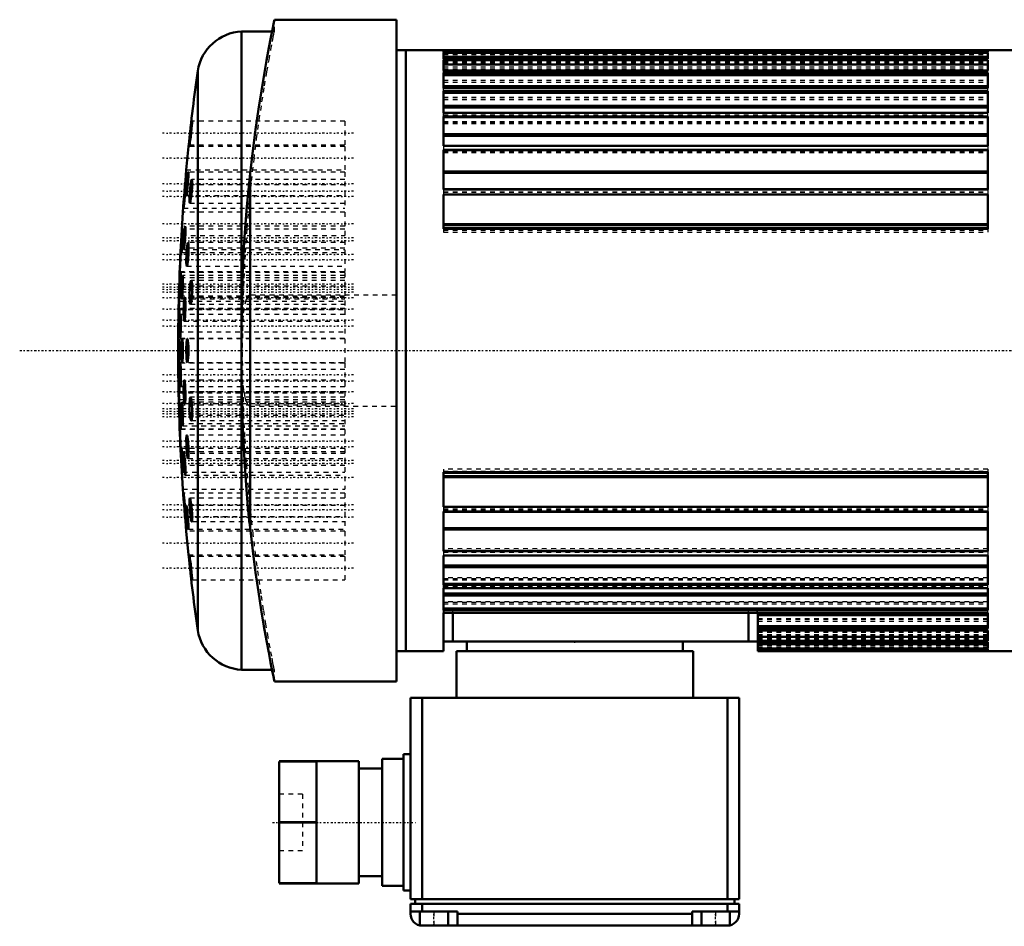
# Model space of a CAD drawing. Header units: millimetres. Extents: x -308 to 42, y -123 to 77.
# Tile 1 of 2: x -308 to -98, y -123 to 70. Entities that reach past the tile are written whole.
import ezdxf

# ---------------------------------------------------------------- set-up
doc = ezdxf.new("R2010")
doc.units = ezdxf.units.MM
doc.linetypes.add('Center', pattern=[1.5, 0.45, -0.5, 0.05, -0.5])
doc.linetypes.add('Dashed', pattern=[2, 1, -1])
for name, color, linetype, lineweight in [('AM_4', 7, 'Continuous', 50), ('AM_7', 7, 'Center', 25), ('AM_9', 6, 'Dashed', 25), ('ConnectionPoints', 7, 'Continuous', 50)]:
    doc.layers.add(name, color=color, linetype=linetype, lineweight=lineweight)

msp = doc.modelspace()

# ---------------------------------------------------------------- linework, layer by layer
at = {"layer": 'AM_4'}
for p, q in [((-227.5, 70.5), (-253.5, 70.5)), ((-227.5, 70.5), (-227.5, -70.5)), ((-254, 68), (-260.5, 68)), ((-260.5, 68), (-260.5, -5.05)), ((-225.5, 64), (-227.5, 64)), ((-225.5, 64), (-225.5, -64)), ((-93.5, 64), (-225.5, 64)), ((-225.5, -64), (-225.5, 64)), ((-217.5, 63.58), (-217.5, 64)), ((-217.5, 64), (-101.5, 64)), ((-101.5, 63.58), (-217.5, 63.58)), ((-217.5, 62.15), (-217.5, 63.43)), ((-217.5, 63.43), (-101.5, 63.43)), ((-101.5, 63.58), (-101.5, 64)), ((-101.5, 62.15), (-101.5, 63.43)), ((-217.5, 62.57), (-101.5, 62.57)), ((-101.5, 62.15), (-217.5, 62.15)), ((-217.5, 59.64), (-217.5, 61.86)), ((-217.5, 61.86), (-101.5, 61.86)), ((-217.5, 60.97), (-101.5, 60.97)), ((-101.5, 59.64), (-101.5, 61.86)), ((-269.83, 59.61), (-269.83, -59.61)), ((-101.5, 59.64), (-217.5, 59.64)), ((-217.5, 55.89), (-217.5, 59.2)), ((-217.5, 59.2), (-101.5, 59.2)), ((-101.5, 55.89), (-101.5, 59.2)), ((-217.5, 58.71), (-101.5, 58.71)), ((-217.5, 56.33), (-101.5, 56.33)), ((-217.5, 55.9), (-101.5, 55.9)), ((-101.5, 55.89), (-217.5, 55.89)), ((-217.5, 50.63), (-217.5, 55.3)), ((-217.5, 55.3), (-101.5, 55.3)), ((-217.5, 54.92), (-101.5, 54.92)), ((-101.5, 50.63), (-101.5, 55.3)), ((-217.5, 52.18), (-101.5, 52.18)), ((-217.5, 51.77), (-101.5, 51.77)), ((-101.5, 50.63), (-217.5, 50.63)), ((-101.5, 50.63), (-217.5, 50.63)), ((-217.5, 43.62), (-217.5, 49.89)), ((-217.5, 49.89), (-101.5, 49.89)), ((-217.5, 49.71), (-101.5, 49.71)), ((-101.5, 43.62), (-101.5, 49.89)), ((-217.5, 46.11), (-101.5, 46.11)), ((-217.5, 45.78), (-101.5, 45.78)), ((-271.78, 43.5), (-272.26, 38.5)), ((-101.5, 43.64), (-217.5, 43.64)), ((-101.5, 43.62), (-217.5, 43.62)), ((-217.5, 34.3), (-217.5, 42.74)), ((-217.5, 42.74), (-101.5, 42.74)), ((-217.5, 42.7), (-101.5, 42.7)), ((-101.5, 34.3), (-101.5, 42.74)), ((-217.5, 38.13), (-101.5, 38.13)), ((-217.5, 37.86), (-101.5, 37.86)), ((-258.68, 37.72), (-258.68, -37.72)), ((-101.5, 34.37), (-217.5, 34.37)), ((-101.5, 34.3), (-217.5, 34.3)), ((-217.5, 25.93), (-217.5, 33.28)), ((-217.5, 33.28), (-101.5, 33.28)), ((-101.5, 25.93), (-101.5, 33.28)), ((-272.98, 29.5), (-273.3, 24.5)), ((-217.5, 26.95), (-101.5, 26.95)), ((-217.5, 26.75), (-101.5, 26.75)), ((-101.5, 26.07), (-217.5, 26.07)), ((-101.5, 25.93), (-217.5, 25.93)), ((-273.72, 15.5), (-273.87, 10.5)), ((-260.5, -5.06), (-260.5, -68)), ((-273.87, -10.5), (-273.72, -15.5)), ((-273.3, -24.5), (-272.98, -29.5)), ((-217.5, -33.28), (-217.5, -25.93)), ((-217.5, -25.93), (-101.5, -25.93)), ((-217.5, -26.07), (-101.5, -26.07)), ((-217.5, -26.75), (-101.5, -26.75)), ((-217.5, -26.95), (-101.5, -26.95)), ((-101.5, -33.28), (-101.5, -25.93)), ((-101.5, -33.28), (-217.5, -33.28)), ((-217.5, -42.74), (-217.5, -34.3)), ((-217.5, -34.3), (-101.5, -34.3)), ((-217.5, -34.37), (-101.5, -34.37)), ((-101.5, -42.74), (-101.5, -34.3)), ((-272.26, -38.5), (-271.78, -43.5)), ((-217.5, -37.86), (-101.5, -37.86)), ((-217.5, -38.13), (-101.5, -38.13)), ((-217.5, -42.7), (-101.5, -42.7)), ((-101.5, -42.74), (-217.5, -42.74)), ((-217.5, -49.89), (-217.5, -43.62)), ((-217.5, -43.62), (-101.5, -43.62)), ((-217.5, -43.64), (-101.5, -43.64)), ((-101.5, -49.89), (-101.5, -43.62)), ((-217.5, -45.78), (-101.5, -45.78)), ((-217.5, -46.11), (-101.5, -46.11)), ((-217.5, -49.71), (-101.5, -49.71)), ((-101.5, -49.89), (-217.5, -49.89)), ((-217.5, -50.63), (-101.5, -50.63)), ((-217.5, -55.3), (-217.5, -50.63)), ((-217.5, -50.63), (-101.5, -50.63)), ((-217.5, -51.77), (-101.5, -51.77)), ((-217.5, -52.18), (-101.5, -52.18)), ((-101.5, -55.3), (-101.5, -50.63)), ((-217.5, -54.92), (-101.5, -54.92)), ((-101.5, -55.3), (-217.5, -55.3)), ((-217.5, -64), (-217.5, -55.89)), ((-217.5, -55.89), (-101.5, -55.89)), ((-215.5, -62), (-215.5, -55.89)), ((-152.5, -62), (-152.5, -55.89)), ((-150.5, -64), (-150.5, -55.89)), ((-150.5, -55.9), (-101.5, -55.9)), ((-150.5, -56.33), (-101.5, -56.33)), ((-101.5, -59.2), (-101.5, -55.89)), ((-150.5, -58.71), (-101.5, -58.71)), ((-101.5, -59.2), (-150.5, -59.2)), ((-150.5, -59.64), (-101.5, -59.64)), ((-101.5, -61.86), (-101.5, -59.64)), ((-150.5, -62), (-217.5, -62)), ((-212.5, -64), (-212.5, -62)), ((-166.5, -64), (-166.5, -62)), ((-150.5, -60.97), (-101.5, -60.97)), ((-101.5, -61.86), (-150.5, -61.86)), ((-150.5, -62.15), (-101.5, -62.15)), ((-150.5, -62.57), (-101.5, -62.57)), ((-101.5, -63.43), (-101.5, -62.15)), ((-227.5, -64), (-225.5, -64)), ((-225.5, -64), (-217.5, -64)), ((-164.28, -64), (-214.72, -64)), ((-214.72, -64), (-214.72, -74)), ((-164.28, -64), (-164.28, -74)), ((-101.5, -63.43), (-150.5, -63.43)), ((-150.5, -63.58), (-101.5, -63.58)), ((-101.5, -64), (-150.5, -64)), ((-150.5, -64), (-93.5, -64)), ((-101.5, -64), (-101.5, -63.58)), ((-260.5, -68), (-254, -68)), ((-253.5, -70.5), (-227.5, -70.5)), ((-224.5, -116.87), (-224.5, -74)), ((-154.5, -74), (-224.5, -74)), ((-222, -116.87), (-222, -74)), ((-157, -116.87), (-157, -74)), ((-154.5, -116.87), (-154.5, -74)), ((-235.5, -87.5), (-252.5, -87.5)), ((-252.5, -87.52), (-252.5, -100.48)), ((-252.5, -87.52), (-244.5, -87.52)), ((-244.5, -87.52), (-244.5, -100.48)), ((-235.5, -87.5), (-235.5, -113.5)), ((-226, -87), (-230.5, -87)), ((-230.5, -87), (-230.5, -114)), ((-224.5, -86), (-226, -86)), ((-226, -86), (-226, -115)), ((-230.5, -89), (-235.5, -89)), ((-244.5, -100.48), (-252.5, -100.48)), ((-252.5, -100.52), (-252.5, -113.48)), ((-252.5, -100.52), (-244.5, -100.52)), ((-244.5, -100.52), (-244.5, -113.48)), ((-235.5, -112), (-230.5, -112)), ((-244.5, -113.48), (-252.5, -113.48)), ((-252.5, -113.5), (-235.5, -113.5)), ((-230.5, -114), (-226, -114)), ((-226, -115), (-224.5, -115)), ((-154.5, -116.87), (-224.5, -116.87)), ((-223.5, -117.87), (-223.5, -116.87)), ((-155.5, -117.87), (-155.5, -116.87)), ((-224.5, -117.87), (-224.5, -120)), ((-154.5, -117.87), (-224.5, -117.87)), ((-214.5, -119.5), (-224.5, -119.5)), ((-222.5, -119.5), (-222.5, -122.5)), ((-222, -119.5), (-222, -117.87)), ((-216.5, -122.5), (-216.5, -119.5)), ((-214.5, -122.5), (-214.5, -119.5)), ((-164.5, -119.5), (-164.5, -122.5)), ((-154.5, -119.5), (-164.5, -119.5)), ((-162.5, -119.5), (-162.5, -122.5)), ((-157, -119.5), (-157, -117.87)), ((-156.5, -122.5), (-156.5, -119.5)), ((-154.5, -120), (-154.5, -117.87)), ((-164.5, -120), (-214.5, -120)), ((-157, -122.5), (-222, -122.5))]:
    msp.add_line(p, q, dxfattribs=at)
for points in [[(-258.68, 37.72), (-258.11, 42.55), (-257.51, 47.09), (-256.89, 51.41), (-256.27, 55.36), (-255.7, 58.8), (-255.16, 61.84), (-254.67, 64.52), (-254.25, 66.73), (-253.93, 68.38), (-253.69, 69.57), (-253.54, 70.29), (-253.5, 70.5)], [(-271.02, 48.86), (-271.01, 48.81), (-271.02, 48.49), (-271.06, 47.94), (-271.13, 47.22), (-271.22, 46.39), (-271.31, 45.56), (-271.4, 44.82), (-271.48, 44.25), (-271.54, 43.93), (-271.56, 43.86)], [(-271.15, 48.12), (-271.08, 48.61), (-271.03, 48.85), (-271.02, 48.86)], [(-271.56, 43.86), (-271.57, 43.88), (-271.57, 44.11), (-271.54, 44.59), (-271.48, 45.27), (-271.4, 46.08), (-271.3, 46.91), (-271.21, 47.69), (-271.15, 48.12)], [(-271.81, 38.01), (-271.79, 37.95), (-271.78, 37.64), (-271.8, 37.09), (-271.84, 36.37), (-271.9, 35.54), (-271.98, 34.71), (-272.06, 33.97), (-272.13, 33.4), (-272.2, 33.07), (-272.23, 33.01)], [(-271.97, 37.24), (-271.89, 37.74), (-271.83, 37.99), (-271.81, 38.01)], [(-272.23, 33.01), (-272.24, 33.02), (-272.26, 33.25), (-272.26, 33.73), (-272.22, 34.41), (-272.17, 35.21), (-272.1, 36.05), (-272.02, 36.82), (-271.97, 37.24)], [(-271.49, 31.44), (-271.51, 31.46), (-271.56, 31.7), (-271.57, 32.19), (-271.56, 32.88), (-271.51, 33.68), (-271.44, 34.52), (-271.35, 35.29), (-271.29, 35.7)], [(-271.09, 36.44), (-271.05, 36.38), (-271.02, 36.05), (-271.01, 35.49), (-271.04, 34.76), (-271.09, 33.94), (-271.17, 33.11), (-271.26, 32.38), (-271.35, 31.82), (-271.44, 31.5), (-271.49, 31.44)], [(-271.29, 35.7), (-271.2, 36.19), (-271.11, 36.43), (-271.09, 36.44)], [(-258.68, 37.72), (-259.04, 34.28), (-259.36, 30.7), (-259.65, 26.99), (-259.9, 23.14), (-260.11, 19.19), (-260.26, 15.71), (-260.37, 12.2), (-260.45, 8.64), (-260.5, 5.05)], [(-272.83, 30.34), (-272.84, 30.36), (-272.83, 30.6), (-272.81, 31.09), (-272.77, 31.78), (-272.71, 32.59), (-272.64, 33.43), (-272.58, 34.2), (-272.54, 34.61)], [(-272.45, 35.34), (-272.44, 35.28), (-272.45, 34.95), (-272.48, 34.39), (-272.53, 33.66), (-272.59, 32.83), (-272.66, 32), (-272.72, 31.27), (-272.78, 30.71), (-272.82, 30.4), (-272.83, 30.34)], [(-272.54, 34.61), (-272.49, 35.1), (-272.45, 35.33), (-272.45, 35.34)], [(-273, 25.88), (-272.99, 25.82), (-272.98, 25.51), (-272.99, 24.95), (-273.02, 24.22), (-273.06, 23.4), (-273.11, 22.57), (-273.16, 21.83), (-273.21, 21.27), (-273.26, 20.95), (-273.28, 20.88)], [(-273.1, 25.13), (-273.05, 25.63), (-273.01, 25.86), (-273, 25.88)], [(-272.78, 21.54), (-272.8, 21.56), (-272.83, 21.81), (-272.84, 22.31), (-272.83, 23), (-272.79, 23.81), (-272.74, 24.64), (-272.68, 25.41), (-272.64, 25.82)], [(-272.5, 26.54), (-272.47, 26.47), (-272.44, 26.14), (-272.44, 25.58), (-272.46, 24.84), (-272.5, 24.01), (-272.55, 23.19), (-272.62, 22.46), (-272.69, 21.91), (-272.75, 21.6), (-272.78, 21.54)], [(-272.64, 25.82), (-272.57, 26.3), (-272.51, 26.53), (-272.5, 26.54)], [(-273.28, 20.88), (-273.28, 20.9), (-273.3, 21.13), (-273.29, 21.62), (-273.27, 22.3), (-273.23, 23.11), (-273.19, 23.95), (-273.13, 24.72), (-273.1, 25.13)], [(-273.41, 21.82), (-273.41, 21.75), (-273.41, 21.43), (-273.43, 20.87), (-273.46, 20.14), (-273.5, 19.31), (-273.53, 18.48), (-273.57, 17.75), (-273.61, 17.19), (-273.63, 16.88), (-273.64, 16.82)], [(-273.64, 16.82), (-273.64, 16.84), (-273.64, 17.08), (-273.63, 17.57), (-273.6, 18.26), (-273.57, 19.07), (-273.53, 19.9), (-273.49, 20.68), (-273.47, 21.09)], [(-273.47, 21.09), (-273.44, 21.57), (-273.42, 21.8), (-273.41, 21.82)], [(-272.14, 18), (-272.17, 18.02), (-272.22, 18.25), (-272.26, 18.74), (-272.26, 19.42), (-272.24, 20.23), (-272.2, 21.06), (-272.14, 21.83), (-272.09, 22.24)], [(-271.9, 23), (-271.86, 22.94), (-271.81, 22.62), (-271.79, 22.06), (-271.79, 21.33), (-271.81, 20.51), (-271.87, 19.69), (-271.93, 18.95), (-272.01, 18.39), (-272.09, 18.06), (-272.14, 18)], [(-272.09, 22.24), (-272.01, 22.74), (-271.93, 22.98), (-271.9, 23)], [(-273.61, 11.64), (-273.62, 11.66), (-273.64, 11.9), (-273.64, 12.4), (-273.63, 13.09), (-273.62, 13.9), (-273.59, 14.73), (-273.55, 15.5), (-273.52, 15.91)], [(-273.44, 16.64), (-273.43, 16.58), (-273.41, 16.25), (-273.41, 15.69), (-273.42, 14.95), (-273.44, 14.13), (-273.47, 13.3), (-273.51, 12.57), (-273.55, 12.01), (-273.59, 11.7), (-273.61, 11.64)], [(-273.52, 15.91), (-273.49, 16.4), (-273.45, 16.63), (-273.44, 16.64)], [(-273.22, 11), (-273.23, 11.02), (-273.27, 11.25), (-273.29, 11.74), (-273.3, 12.43), (-273.28, 13.24), (-273.25, 14.07), (-273.21, 14.84), (-273.18, 15.25)], [(-273.06, 16), (-273.03, 15.94), (-273, 15.62), (-272.98, 15.06), (-272.98, 14.33), (-273, 13.5), (-273.04, 12.68), (-273.08, 11.94), (-273.13, 11.38), (-273.19, 11.06), (-273.22, 11)], [(-273.18, 15.25), (-273.13, 15.75), (-273.08, 15.98), (-273.06, 16)], [(-271.43, 14.19), (-271.34, 14.68), (-271.25, 14.91), (-271.22, 14.92)], [(-271.22, 14.92), (-271.16, 14.86), (-271.08, 14.52), (-271.03, 13.95), (-271.01, 13.21), (-271.02, 12.39), (-271.06, 11.57), (-271.13, 10.84), (-271.21, 10.29), (-271.31, 9.98), (-271.36, 9.92)], [(-273.86, 8.76), (-273.87, 8.78), (-273.87, 9.02), (-273.87, 9.52), (-273.86, 10.21), (-273.84, 11.02), (-273.82, 11.85), (-273.79, 12.62), (-273.78, 13.03)], [(-273.73, 13.76), (-273.72, 13.69), (-273.72, 13.37), (-273.72, 12.8), (-273.74, 12.07), (-273.76, 11.24), (-273.78, 10.41), (-273.81, 9.68), (-273.83, 9.13), (-273.85, 8.81), (-273.86, 8.76)], [(-273.78, 13.03), (-273.75, 13.52), (-273.73, 13.74), (-273.73, 13.76)], [(-271.36, 9.92), (-271.4, 9.94), (-271.48, 10.19), (-271.54, 10.69), (-271.57, 11.39), (-271.57, 12.2), (-271.54, 13.03), (-271.48, 13.79), (-271.43, 14.19)], [(-272.69, 6.3), (-272.72, 6.32), (-272.77, 6.57), (-272.81, 7.07), (-272.84, 7.77), (-272.84, 8.58), (-272.81, 9.42), (-272.77, 10.18), (-272.74, 10.58)], [(-272.74, 10.58), (-272.67, 11.06), (-272.61, 11.29), (-272.59, 11.3)], [(-272.59, 11.3), (-272.54, 11.23), (-272.49, 10.9), (-272.46, 10.33), (-272.44, 9.58), (-272.45, 8.76), (-272.48, 7.93), (-272.52, 7.21), (-272.58, 6.66), (-272.65, 6.35), (-272.69, 6.3)], [(-273.76, 9), (-273.74, 8.93), (-273.73, 8.61), (-273.72, 8.04), (-273.72, 7.3), (-273.73, 6.48), (-273.75, 5.65), (-273.77, 4.92), (-273.79, 4.37), (-273.82, 4.06), (-273.83, 4)], [(-273.81, 8.27), (-273.79, 8.76), (-273.76, 8.99), (-273.76, 9)], [(-273.83, 4), (-273.84, 4.02), (-273.86, 4.26), (-273.87, 4.76), (-273.87, 5.45), (-273.86, 6.26), (-273.85, 7.1), (-273.83, 7.87), (-273.81, 8.27)], [(-273.56, 2.68), (-273.57, 2.7), (-273.6, 2.94), (-273.63, 3.43), (-273.64, 4.13), (-273.64, 4.93), (-273.63, 5.77), (-273.6, 6.54), (-273.58, 6.95)], [(-273.58, 6.95), (-273.55, 7.43), (-273.51, 7.66), (-273.49, 7.68)], [(-273.49, 7.68), (-273.47, 7.61), (-273.44, 7.28), (-273.42, 6.72), (-273.41, 5.98), (-273.41, 5.16), (-273.43, 4.33), (-273.46, 3.6), (-273.49, 3.05), (-273.53, 2.73), (-273.56, 2.68)], [(-273.85, 1.77), (-273.83, 2.26), (-273.8, 2.49), (-273.8, 2.5)], [(-273.8, 2.5), (-273.78, 2.43), (-273.75, 2.11), (-273.74, 1.54), (-273.72, 0.81), (-273.72, -0.02), (-273.72, -0.85), (-273.74, -1.58), (-273.76, -2.13), (-273.78, -2.44), (-273.8, -2.5)], [(-273.25, 1.76), (-273.21, 2.25), (-273.16, 2.48), (-273.14, 2.5)], [(-273.14, 2.5), (-273.1, 2.44), (-273.06, 2.12), (-273.02, 1.55), (-272.99, 0.82), (-272.98, -0.01), (-272.99, -0.84), (-273.02, -1.57), (-273.06, -2.12), (-273.11, -2.44), (-273.14, -2.5)], [(-272.19, 1.76), (-272.13, 2.25), (-272.05, 2.48), (-272.02, 2.5)], [(-272.02, 2.5), (-271.97, 2.44), (-271.9, 2.12), (-271.83, 1.55), (-271.8, 0.81), (-271.78, -0.01), (-271.8, -0.84), (-271.84, -1.56), (-271.9, -2.12), (-271.97, -2.44), (-272.02, -2.5)], [(-273.8, -2.5), (-273.8, -2.48), (-273.83, -2.24), (-273.85, -1.74), (-273.86, -1.05), (-273.87, -0.24), (-273.87, 0.6), (-273.86, 1.37), (-273.85, 1.77)], [(-273.14, -2.5), (-273.16, -2.48), (-273.21, -2.24), (-273.25, -1.75), (-273.28, -1.06), (-273.3, -0.25), (-273.29, 0.58), (-273.27, 1.35), (-273.25, 1.76)], [(-272.02, -2.5), (-272.05, -2.48), (-272.13, -2.24), (-272.2, -1.75), (-272.24, -1.06), (-272.26, -0.25), (-272.26, 0.58), (-272.23, 1.35), (-272.19, 1.76)], [(-273.87, -4.73), (-273.86, -4.25), (-273.84, -4.02), (-273.83, -4)], [(-273.83, -4), (-273.82, -4.06), (-273.79, -4.39), (-273.77, -4.95), (-273.75, -5.69), (-273.73, -6.52), (-273.72, -7.34), (-273.72, -8.08), (-273.73, -8.63), (-273.74, -8.94), (-273.76, -9)], [(-273.49, -7.68), (-273.51, -7.66), (-273.55, -7.42), (-273.58, -6.92), (-273.61, -6.23), (-273.63, -5.42), (-273.64, -4.58), (-273.64, -3.81), (-273.63, -3.41)], [(-273.63, -3.41), (-273.6, -2.92), (-273.57, -2.69), (-273.56, -2.68)], [(-273.56, -2.68), (-273.53, -2.74), (-273.49, -3.07), (-273.45, -3.63), (-273.43, -4.37), (-273.41, -5.2), (-273.41, -6.02), (-273.42, -6.75), (-273.44, -7.31), (-273.47, -7.62), (-273.49, -7.68)], [(-273.76, -9), (-273.77, -8.98), (-273.79, -8.74), (-273.82, -8.25), (-273.84, -7.56), (-273.86, -6.75), (-273.87, -5.91), (-273.87, -5.14), (-273.87, -4.73)], [(-260.5, -5.05), (-260.47, -7.32), (-260.35, -12.7), (-260.16, -18.05), (-259.89, -23.4), (-259.53, -28.64), (-259.13, -33.27), (-258.91, -35.52), (-258.68, -37.72)], [(-272.59, -11.3), (-272.61, -11.28), (-272.68, -11.03), (-272.74, -10.53), (-272.79, -9.84), (-272.83, -9.03), (-272.84, -8.19), (-272.83, -7.42), (-272.81, -7.02)], [(-272.81, -7.02), (-272.77, -6.54), (-272.71, -6.31), (-272.69, -6.3)], [(-272.69, -6.3), (-272.65, -6.37), (-272.58, -6.7), (-272.52, -7.26), (-272.47, -8.01), (-272.45, -8.84), (-272.44, -9.66), (-272.46, -10.39), (-272.5, -10.94), (-272.55, -11.24), (-272.59, -11.3)], [(-273.87, -9.49), (-273.87, -9.01), (-273.86, -8.77), (-273.86, -8.76)], [(-273.73, -13.76), (-273.73, -13.74), (-273.75, -13.5), (-273.78, -13.01), (-273.8, -12.32), (-273.83, -11.51), (-273.85, -10.67), (-273.86, -9.9), (-273.87, -9.49)], [(-273.86, -8.76), (-273.85, -8.82), (-273.83, -9.14), (-273.81, -9.7), (-273.78, -10.44), (-273.76, -11.27), (-273.74, -12.1), (-273.72, -12.83), (-273.72, -13.38), (-273.72, -13.7), (-273.73, -13.76)], [(-271.54, -10.65), (-271.47, -10.17), (-271.39, -9.94), (-271.36, -9.92)], [(-271.36, -9.92), (-271.3, -9.99), (-271.21, -10.32), (-271.12, -10.89), (-271.06, -11.63), (-271.02, -12.46), (-271.01, -13.29), (-271.03, -14.01), (-271.09, -14.56), (-271.16, -14.87), (-271.22, -14.92)], [(-273.64, -12.37), (-273.64, -11.89), (-273.62, -11.66), (-273.61, -11.64)], [(-273.44, -16.64), (-273.45, -16.62), (-273.49, -16.38), (-273.53, -15.89), (-273.56, -15.2), (-273.6, -14.39), (-273.62, -13.55), (-273.64, -12.78), (-273.64, -12.37)], [(-273.61, -11.64), (-273.59, -11.71), (-273.55, -12.03), (-273.51, -12.59), (-273.47, -13.33), (-273.44, -14.16), (-273.42, -14.98), (-273.41, -15.71), (-273.41, -16.27), (-273.43, -16.58), (-273.44, -16.64)], [(-273.06, -16), (-273.08, -15.98), (-273.13, -15.74), (-273.18, -15.25), (-273.23, -14.56), (-273.27, -13.75), (-273.29, -12.91), (-273.3, -12.14), (-273.29, -11.73)], [(-273.29, -11.73), (-273.27, -11.25), (-273.23, -11.02), (-273.22, -11)], [(-273.22, -11), (-273.19, -11.06), (-273.13, -11.38), (-273.08, -11.95), (-273.04, -12.68), (-273, -13.51), (-272.98, -14.34), (-272.98, -15.07), (-273, -15.63), (-273.03, -15.94), (-273.06, -16)], [(-271.22, -14.92), (-271.25, -14.9), (-271.35, -14.66), (-271.44, -14.16), (-271.51, -13.46), (-271.56, -12.65), (-271.57, -11.81), (-271.56, -11.05), (-271.54, -10.65)], [(-273.64, -16.82), (-273.63, -16.88), (-273.6, -17.2), (-273.57, -17.76), (-273.53, -18.5), (-273.49, -19.33), (-273.46, -20.15), (-273.43, -20.89), (-273.41, -21.44), (-273.41, -21.76), (-273.41, -21.82)], [(-273.63, -17.55), (-273.64, -17.07), (-273.64, -16.83), (-273.64, -16.82)], [(-273.41, -21.82), (-273.42, -21.8), (-273.44, -21.56), (-273.47, -21.07), (-273.5, -20.38), (-273.54, -19.57), (-273.58, -18.74), (-273.61, -17.96), (-273.63, -17.55)], [(-272.26, -18.74), (-272.22, -18.25), (-272.17, -18.02), (-272.14, -18)], [(-271.9, -23), (-271.93, -22.98), (-272.01, -22.75), (-272.09, -22.25), (-272.16, -21.56), (-272.22, -20.75), (-272.25, -19.91), (-272.26, -19.14), (-272.26, -18.74)], [(-272.14, -18), (-272.09, -18.06), (-272.01, -18.38), (-271.93, -18.94), (-271.87, -19.68), (-271.81, -20.52), (-271.79, -21.34), (-271.79, -22.07), (-271.81, -22.63), (-271.86, -22.94), (-271.9, -23)], [(-273.29, -21.61), (-273.3, -21.13), (-273.28, -20.9), (-273.28, -20.88)], [(-273.28, -20.88), (-273.26, -20.95), (-273.21, -21.27), (-273.16, -21.83), (-273.11, -22.57), (-273.06, -23.4), (-273.02, -24.22), (-272.99, -24.96), (-272.98, -25.51), (-272.99, -25.82), (-273, -25.88)], [(-273, -25.88), (-273.01, -25.86), (-273.05, -25.63), (-273.1, -25.13), (-273.15, -24.44), (-273.2, -23.63), (-273.25, -22.79), (-273.28, -22.02), (-273.29, -21.61)], [(-272.84, -22.27), (-272.83, -21.79), (-272.8, -21.56), (-272.78, -21.54)], [(-272.5, -26.54), (-272.52, -26.52), (-272.57, -26.29), (-272.64, -25.8), (-272.71, -25.1), (-272.77, -24.29), (-272.81, -23.45), (-272.83, -22.68), (-272.84, -22.27)], [(-272.78, -21.54), (-272.75, -21.6), (-272.68, -21.92), (-272.62, -22.49), (-272.55, -23.22), (-272.5, -24.05), (-272.46, -24.88), (-272.44, -25.61), (-272.45, -26.17), (-272.47, -26.48), (-272.5, -26.54)], [(-272.81, -31.08), (-272.83, -30.6), (-272.84, -30.36), (-272.83, -30.34)], [(-272.83, -30.34), (-272.82, -30.4), (-272.78, -30.72), (-272.72, -31.27), (-272.66, -32), (-272.59, -32.83), (-272.53, -33.66), (-272.48, -34.4), (-272.45, -34.96), (-272.44, -35.28), (-272.45, -35.34)], [(-272.45, -35.34), (-272.45, -35.33), (-272.49, -35.09), (-272.54, -34.61), (-272.6, -33.92), (-272.67, -33.12), (-272.73, -32.27), (-272.79, -31.5), (-272.81, -31.08)], [(-271.57, -32.17), (-271.56, -31.69), (-271.51, -31.46), (-271.49, -31.44)], [(-271.49, -31.44), (-271.44, -31.5), (-271.35, -31.82), (-271.26, -32.38), (-271.17, -33.12), (-271.09, -33.95), (-271.04, -34.78), (-271.01, -35.52), (-271.02, -36.07), (-271.05, -36.38), (-271.09, -36.44)], [(-272.26, -33.74), (-272.26, -33.25), (-272.24, -33.02), (-272.23, -33.01)], [(-272.23, -33.01), (-272.2, -33.07), (-272.14, -33.39), (-272.06, -33.95), (-271.98, -34.68), (-271.9, -35.52), (-271.84, -36.35), (-271.8, -37.08), (-271.78, -37.63), (-271.79, -37.95), (-271.81, -38.01)], [(-271.09, -36.44), (-271.12, -36.42), (-271.2, -36.19), (-271.29, -35.7), (-271.39, -35.01), (-271.47, -34.19), (-271.53, -33.35), (-271.57, -32.58), (-271.57, -32.17)], [(-271.81, -38.01), (-271.83, -37.99), (-271.89, -37.75), (-271.96, -37.26), (-272.04, -36.57), (-272.12, -35.76), (-272.19, -34.92), (-272.24, -34.15), (-272.26, -33.74)], [(-253.5, -70.5), (-253.5, -70.5), (-253.56, -70.21), (-253.71, -69.45), (-253.96, -68.19), (-254.3, -66.45), (-254.71, -64.31), (-255.18, -61.74), (-255.72, -58.68), (-256.3, -55.21), (-256.89, -51.4), (-257.49, -47.25), (-258.1, -42.64), (-258.68, -37.72)], [(-271.54, -44.6), (-271.57, -44.12), (-271.57, -43.88), (-271.56, -43.86)], [(-271.56, -43.86), (-271.54, -43.92), (-271.48, -44.24), (-271.41, -44.79), (-271.31, -45.52), (-271.22, -46.35), (-271.13, -47.19), (-271.06, -47.92), (-271.02, -48.48), (-271.01, -48.8), (-271.02, -48.86)], [(-271.02, -48.86), (-271.03, -48.85), (-271.08, -48.62), (-271.15, -48.13), (-271.24, -47.45), (-271.33, -46.64), (-271.42, -45.8), (-271.5, -45.02), (-271.54, -44.6)], [(-222.5, -122.45), (-222.49, -122.45), (-222.24, -122.49), (-222, -122.5)], [(-221.16, -122.5), (-220.24, -122.47), (-219.24, -122.45), (-218.28, -122.49), (-217.84, -122.5)], [(-161.16, -122.5), (-160.24, -122.47), (-159.24, -122.45), (-158.28, -122.49), (-157.84, -122.5)], [(-157, -122.5), (-156.59, -122.47), (-156.5, -122.45)]]:
    msp.add_lwpolyline(points, dxfattribs=at)
for centre, radius, start, end in [((-259.95, 58.01), 10, 93.1287, 170.838), ((153.76, 0), 427.76, 171.99, 174.167), ((153.76, 0), 427.76, 174.8351, 176.0499), ((153.76, 0), 427.76, 176.7124, 177.9276), ((153.76, 0), 427.76, 178.589, 181.4108), ((153.76, 0), 427.76, 182.0723, 183.2875), ((153.76, 0), 427.76, 183.95, 185.1678), ((153.76, 0), 427.76, 185.8321, 188.01), ((-259.95, -58.01), 10, 189.162, 266.8713), ((-222, -120), 2.5, 180, 270), ((-157, -120), 2.5, 270, 0)]:
    msp.add_arc(centre, radius, start, end, dxfattribs=at)
at = {"layer": 'AM_7'}
for p, q in [((-236.65, 46.36), (-277.35, 46.36)), ((-236.65, 41), (-277.35, 41)), ((-236.65, 35.51), (-277.35, 35.51)), ((-236.65, 33.94), (-277.35, 33.94)), ((-236.65, 32.84), (-277.35, 32.84)), ((-236.65, 27), (-277.35, 27)), ((-236.65, 24.04), (-277.35, 24.04)), ((-236.65, 23.38), (-277.35, 23.38)), ((-236.65, 20.5), (-277.35, 20.5)), ((-236.65, 19.32), (-277.35, 19.32)), ((-236.65, 14.14), (-277.35, 14.14)), ((-236.65, 13.5), (-277.35, 13.5)), ((-236.65, 13), (-277.35, 13)), ((-236.65, 12.42), (-277.35, 12.42)), ((-236.65, 11.26), (-277.35, 11.26)), ((-236.65, 8.8), (-277.35, 8.8)), ((-236.65, 6.5), (-277.35, 6.5)), ((-236.65, 5.18), (-277.35, 5.18)), ((-307.75, 0), (-82.47, 0)), ((-236.65, -5.18), (-277.35, -5.18)), ((-236.65, -6.5), (-277.35, -6.5)), ((-236.65, -8.8), (-277.35, -8.8)), ((-236.65, -11.26), (-277.35, -11.26)), ((-236.65, -12.42), (-277.35, -12.42)), ((-236.65, -13), (-277.35, -13)), ((-236.65, -13.5), (-277.35, -13.5)), ((-236.65, -14.14), (-277.35, -14.14)), ((-236.65, -19.32), (-277.35, -19.32)), ((-236.65, -20.5), (-277.35, -20.5)), ((-236.65, -23.38), (-277.35, -23.38)), ((-236.65, -24.04), (-277.35, -24.04)), ((-236.65, -27), (-277.35, -27)), ((-236.65, -32.84), (-277.35, -32.84)), ((-236.65, -33.94), (-277.35, -33.94)), ((-236.65, -35.51), (-277.35, -35.51)), ((-236.65, -41), (-277.35, -41)), ((-236.65, -46.36), (-277.35, -46.36)), ((-253.9, -100.5), (-223.1, -100.5)), ((-219.5, -122.65), (-219.5, -119.35)), ((-159.5, -122.65), (-159.5, -119.35))]:
    msp.add_line(p, q, dxfattribs=at)
at = {"layer": 'AM_9'}
for p, q in [((-253.5, 68), (-253.5, 70.5)), ((-253.5, 68), (-254, 68)), ((-217.5, 63.43), (-217.5, 63.58)), ((-217.5, 63.18), (-101.5, 63.18)), ((-101.5, 63.43), (-101.5, 63.58)), ((-217.5, 62.82), (-101.5, 62.82)), ((-217.5, 61.86), (-217.5, 62.15)), ((-217.5, 61.64), (-101.5, 61.64)), ((-217.5, 61.46), (-101.5, 61.46)), ((-217.5, 61.33), (-101.5, 61.33)), ((-217.5, 61.16), (-101.5, 61.16)), ((-217.5, 60.91), (-101.5, 60.91)), ((-217.5, 60.87), (-101.5, 60.87)), ((-217.5, 60.87), (-101.5, 60.87)), ((-101.5, 61.86), (-101.5, 62.15)), ((-217.5, 60.46), (-101.5, 60.46)), ((-217.5, 60.02), (-101.5, 60.02)), ((-217.5, 59.2), (-217.5, 59.64)), ((-217.5, 59.58), (-101.5, 59.58)), ((-217.5, 59.56), (-101.5, 59.56)), ((-217.5, 59.17), (-101.5, 59.17)), ((-217.5, 59.03), (-101.5, 59.03)), ((-217.5, 58.74), (-101.5, 58.74)), ((-101.5, 59.2), (-101.5, 59.64)), ((-217.5, 57.62), (-101.5, 57.62)), ((-217.5, 57.19), (-101.5, 57.19)), ((-217.5, 57.16), (-101.5, 57.16)), ((-217.5, 55.3), (-217.5, 55.89)), ((-217.5, 55.39), (-101.5, 55.39)), ((-101.5, 55.3), (-101.5, 55.89)), ((-217.5, 53.97), (-101.5, 53.97)), ((-217.5, 53.57), (-101.5, 53.57)), ((-217.5, 53.51), (-101.5, 53.51)), ((-217.5, 49.89), (-217.5, 50.63)), ((-101.5, 49.89), (-101.5, 50.63)), ((-238.5, 48.86), (-271.02, 48.86)), ((-238.5, 48.86), (-238.5, 43.86)), ((-217.5, 50.24), (-101.5, 50.24)), ((-217.5, 48.83), (-101.5, 48.83)), ((-217.5, 48.52), (-101.5, 48.52)), ((-217.5, 48.41), (-101.5, 48.41)), ((-271.95, 41.75), (-271.78, 43.5)), ((-238.5, 43.5), (-271.79, 43.5)), ((-271.56, 43.86), (-238.5, 43.86)), ((-238.5, 43.5), (-238.5, 38.5)), ((-217.5, 43.62), (-217.5, 42.74)), ((-217.5, 42.92), (-101.5, 42.92)), ((-217.5, 42.52), (-101.5, 42.52)), ((-217.5, 42.21), (-101.5, 42.21)), ((-101.5, 43.62), (-101.5, 42.74)), ((-272.26, 38.5), (-238.5, 38.5)), ((-238.5, 38.01), (-271.82, 38.01)), ((-271.79, 37.88), (-271.81, 38.01)), ((-238.5, 38.01), (-238.5, 30.34)), ((-271.95, 37.34), (-272.02, 36.81)), ((-271.26, 35.89), (-271.31, 35.57)), ((-271.09, 36.44), (-271.13, 36.41)), ((-238.5, 36.44), (-271.09, 36.44)), ((-238.5, 35.34), (-272.45, 35.34)), ((-217.5, 34.3), (-217.5, 33.29)), ((-217.5, 33.83), (-101.5, 33.83)), ((-217.5, 33.74), (-101.5, 33.74)), ((-101.5, 34.3), (-101.5, 33.29)), ((-272.23, 33.01), (-238.5, 33.01)), ((-217.5, 33.29), (-101.5, 33.29)), ((-238.5, 29.5), (-272.98, 29.5)), ((-272.83, 30.34), (-238.5, 30.34)), ((-271.49, 31.44), (-238.5, 31.44)), ((-238.5, 29.5), (-238.5, 16.82)), ((-273.04, 28.65), (-273.01, 29.01)), ((-273.08, 25.33), (-273.11, 25.01)), ((-238.5, 25.88), (-273, 25.88)), ((-272.99, 25.14), (-272.98, 25.34)), ((-238.5, 26.54), (-272.5, 26.54)), ((-217.5, 25.93), (-217.5, 25.24)), ((-217.5, 25.82), (-101.5, 25.82)), ((-217.5, 25.66), (-101.5, 25.66)), ((-217.5, 25.24), (-101.5, 25.24)), ((-101.5, 25.93), (-101.5, 25.24)), ((-273.3, 24.5), (-238.5, 24.5)), ((-273.42, 21.09), (-273.42, 21.27)), ((-238.5, 21.82), (-273.41, 21.82)), ((-272.78, 21.54), (-238.5, 21.54)), ((-272.08, 22.27), (-272.15, 21.73)), ((-238.5, 23), (-271.9, 23)), ((-271.89, 22.99), (-271.9, 23)), ((-273.27, 20.88), (-238.5, 20.88)), ((-273.64, 16.82), (-238.5, 16.82)), ((-272.14, 18), (-238.5, 18)), ((-273.76, 14.12), (-273.73, 15)), ((-238.5, 15.5), (-273.72, 15.5)), ((-238.5, 16.64), (-273.44, 16.64)), ((-273.41, 15.91), (-273.41, 16.33)), ((-273.16, 15.44), (-273.19, 15.11)), ((-273.06, 16), (-273.09, 15.96)), ((-238.5, 16), (-273.06, 16)), ((-272.99, 15.27), (-273, 15.69)), ((-271.22, 14.92), (-271.27, 14.89)), ((-238.5, 14.92), (-271.22, 14.92)), ((-238.5, 16.64), (-238.5, 2.68)), ((-273.87, 10.5), (-273.77, 13.71)), ((-238.5, 13.76), (-273.73, 13.76)), ((-271.41, 14.37), (-271.45, 14.02)), ((-273.87, 10.5), (-238.5, 10.5)), ((-273.61, 11.64), (-238.5, 11.64)), ((-273.22, 11), (-238.5, 11)), ((-272.72, 10.76), (-272.75, 10.42)), ((-272.59, 11.3), (-272.62, 11.27)), ((-238.5, 11.3), (-272.59, 11.3)), ((-227.5, 11.83), (-258.68, 11.83)), ((-273.86, 8.76), (-238.5, 8.76)), ((-238.5, 9), (-273.76, 9)), ((-271.36, 9.92), (-238.5, 9.92)), ((-238.5, 7.68), (-273.5, 7.68)), ((-272.69, 6.3), (-238.5, 6.3)), ((-273.83, 4), (-238.5, 4)), ((-238.5, 2.5), (-273.8, 2.5)), ((-273.74, 1.76), (-273.76, 2.18)), ((-273.55, 2.68), (-238.5, 2.68)), ((-271.95, 2.39), (-272.02, 2.5)), ((-238.5, 2.5), (-238.5, -2.5)), ((-273.24, 1.94), (-273.26, 1.6)), ((-272.19, 1.83), (-272.23, 1.3)), ((-238.5, -4), (-273.83, -4)), ((-273.8, -4.32), (-273.81, -4.14)), ((-273.8, -2.5), (-238.5, -2.5)), ((-238.5, -2.68), (-273.55, -2.68)), ((-238.5, -2.68), (-238.5, -16.64)), ((-273.78, -4.74), (-273.8, -4.32)), ((-273.5, -7.68), (-238.5, -7.68)), ((-272.8, -6.84), (-272.82, -7.18)), ((-272.69, -6.3), (-272.72, -6.33)), ((-238.5, -6.3), (-272.69, -6.3)), ((-238.5, -8.76), (-273.86, -8.76)), ((-273.81, -9.5), (-273.82, -9.31)), ((-273.76, -9), (-238.5, -9)), ((-271.52, -10.48), (-271.55, -10.84)), ((-271.36, -9.92), (-271.41, -9.96)), ((-238.5, -9.92), (-271.36, -9.92)), ((-238.5, -10.5), (-273.87, -10.5)), ((-273.84, -11.56), (-273.86, -10.77)), ((-238.5, -11.64), (-273.61, -11.64)), ((-273.29, -11.56), (-273.3, -11.9)), ((-273.22, -11), (-273.24, -11.04)), ((-238.5, -11), (-273.22, -11)), ((-272.59, -11.3), (-238.5, -11.3)), ((-258.68, -11.83), (-227.5, -11.83)), ((-273.73, -13.76), (-238.5, -13.76)), ((-273.72, -15.5), (-238.5, -15.5)), ((-273.44, -16.64), (-238.5, -16.64)), ((-273.06, -16), (-238.5, -16)), ((-271.26, -14.89), (-271.22, -14.92)), ((-271.22, -14.92), (-238.5, -14.92)), ((-238.5, -16.82), (-273.64, -16.82)), ((-273.58, -17.55), (-273.62, -16.96)), ((-272.25, -18.57), (-272.26, -18.92)), ((-272.14, -18), (-272.18, -18.04)), ((-238.5, -18), (-272.14, -18)), ((-238.5, -16.82), (-238.5, -29.5)), ((-273.28, -20.88), (-273.29, -20.92)), ((-238.5, -20.88), (-273.27, -20.88)), ((-273.41, -21.82), (-238.5, -21.82)), ((-273.3, -21.44), (-273.29, -21.78)), ((-272.84, -22.09), (-272.84, -22.42)), ((-272.78, -21.54), (-272.8, -21.58)), ((-238.5, -21.54), (-272.78, -21.54)), ((-271.9, -23), (-238.5, -23)), ((-238.5, -24.5), (-273.3, -24.5)), ((-273.23, -25.53), (-273.28, -24.77)), ((-273, -25.88), (-238.5, -25.88)), ((-272.5, -26.54), (-238.5, -26.54)), ((-101.5, -25.24), (-217.5, -25.24)), ((-217.5, -25.24), (-217.5, -25.93)), ((-217.5, -25.66), (-101.5, -25.66)), ((-217.5, -25.82), (-101.5, -25.82)), ((-101.5, -25.24), (-101.5, -25.93)), ((-272.98, -29.5), (-238.5, -29.5)), ((-238.5, -30.34), (-272.83, -30.34)), ((-272.78, -30.65), (-272.8, -30.48)), ((-272.74, -31.09), (-272.78, -30.65)), ((-238.5, -31.44), (-271.49, -31.44)), ((-238.5, -30.34), (-238.5, -38.01)), ((-272.23, -33.01), (-272.25, -33.05)), ((-238.5, -33.01), (-272.23, -33.01)), ((-271.57, -32), (-271.57, -32.34)), ((-101.5, -33.29), (-217.5, -33.29)), ((-217.5, -33.29), (-217.5, -34.3)), ((-101.5, -33.29), (-101.5, -34.3)), ((-272.45, -35.34), (-238.5, -35.34)), ((-272.26, -33.56), (-272.25, -33.91)), ((-217.5, -33.74), (-101.5, -33.74)), ((-217.5, -33.83), (-101.5, -33.83)), ((-271.09, -36.44), (-238.5, -36.44)), ((-238.5, -38.5), (-272.26, -38.5)), ((-272.19, -39.28), (-272.21, -39.11)), ((-271.82, -38.01), (-238.5, -38.01)), ((-238.5, -38.5), (-238.5, -43.5)), ((-271.79, -43.5), (-238.5, -43.5)), ((-238.5, -43.86), (-271.56, -43.86)), ((-271.5, -44.17), (-271.52, -44)), ((-238.5, -43.86), (-238.5, -48.86)), ((-101.5, -42.21), (-217.5, -42.21)), ((-217.5, -42.52), (-101.5, -42.52)), ((-217.5, -42.74), (-217.5, -43.62)), ((-217.5, -42.92), (-101.5, -42.92)), ((-101.5, -42.74), (-101.5, -43.62)), ((-271.43, -44.6), (-271.5, -44.17)), ((-271.02, -48.86), (-238.5, -48.86)), ((-101.5, -48.41), (-217.5, -48.41)), ((-217.5, -48.52), (-101.5, -48.52)), ((-217.5, -48.83), (-101.5, -48.83)), ((-217.5, -50.63), (-217.5, -49.89)), ((-217.5, -50.24), (-101.5, -50.24)), ((-101.5, -50.63), (-101.5, -49.89)), ((-101.5, -53.51), (-217.5, -53.51)), ((-217.5, -53.57), (-101.5, -53.57)), ((-217.5, -53.97), (-101.5, -53.97)), ((-217.5, -55.89), (-217.5, -55.3)), ((-217.5, -55.39), (-101.5, -55.39)), ((-215.5, -54.9), (-215.77, -54.91)), ((-215.5, -55.89), (-215.5, -54.9)), ((-152.5, -54.9), (-215.5, -54.9)), ((-152.5, -55.89), (-152.5, -54.9)), ((-150.5, -55.89), (-150.5, -55.84)), ((-101.5, -55.89), (-101.5, -55.3)), ((-101.5, -57.16), (-150.5, -57.16)), ((-150.5, -57.19), (-101.5, -57.19)), ((-150.5, -57.62), (-101.5, -57.62)), ((-150.5, -58.74), (-101.5, -58.74)), ((-150.5, -59.03), (-101.5, -59.03)), ((-150.5, -59.17), (-101.5, -59.17)), ((-101.5, -59.56), (-150.5, -59.56)), ((-150.5, -59.58), (-101.5, -59.58)), ((-150.5, -60.02), (-101.5, -60.02)), ((-150.5, -60.46), (-101.5, -60.46)), ((-101.5, -59.64), (-101.5, -59.2)), ((-150.5, -60.87), (-101.5, -60.87)), ((-101.5, -60.87), (-150.5, -60.87)), ((-150.5, -60.91), (-101.5, -60.91)), ((-150.5, -61.16), (-101.5, -61.16)), ((-150.5, -61.33), (-101.5, -61.33)), ((-150.5, -61.46), (-101.5, -61.46)), ((-150.5, -61.64), (-101.5, -61.64)), ((-150.5, -62.82), (-101.5, -62.82)), ((-101.5, -62.15), (-101.5, -61.86)), ((-150.5, -63.18), (-101.5, -63.18)), ((-101.5, -63.58), (-101.5, -63.43)), ((-254, -68), (-253.5, -68)), ((-253.5, -70.5), (-253.5, -67.94)), ((-247.5, -94.5), (-252.5, -94.5)), ((-247.5, -94.5), (-247.5, -106.5)), ((-252.5, -106.5), (-247.5, -106.5)), ((-219.5, -119.5), (-219.5, -122.5)), ((-159.5, -119.5), (-159.5, -122.5))]:
    msp.add_line(p, q, dxfattribs=at)
for points in [[(-258.69, 32.76), (-258.35, 36.1), (-257.82, 40.79), (-257.27, 45.15), (-256.71, 49.2), (-256.14, 53.01), (-255.59, 56.44), (-255.09, 59.41), (-254.64, 61.96), (-254.24, 64.14), (-253.92, 65.85), (-253.74, 66.78), (-253.61, 67.45), (-253.53, 67.86), (-253.5, 68)], [(-271.05, 48.12), (-271.01, 48.61), (-271.01, 48.85), (-271.02, 48.86)], [(-271.81, 38.01), (-271.82, 38.01), (-271.85, 37.94)], [(-272.45, 35.34), (-272.46, 35.28), (-272.5, 34.96), (-272.55, 34.47)], [(-272.47, 34.61), (-272.44, 35.09), (-272.44, 35.33), (-272.45, 35.34)], [(-272.24, 33.02), (-272.24, 33.02), (-272.23, 33.01)], [(-271.55, 31.59), (-271.53, 31.5), (-271.49, 31.44)], [(-258.69, -32.75), (-259.01, -29.19), (-259.43, -23.81), (-259.77, -18.43), (-260.02, -12.92), (-260.19, -7.15), (-260.27, -1.32), (-260.24, 4.24), (-260.13, 9.78), (-259.92, 15.41), (-259.62, 20.92), (-259.26, 26.13), (-258.84, 31.15), (-258.69, 32.76)], [(-272.84, 30.48), (-272.84, 30.4), (-272.83, 30.34)], [(-272.98, 25.34), (-272.98, 25.63), (-272.99, 25.87), (-273, 25.88)], [(-272.5, 26.54), (-272.53, 26.48), (-272.59, 26.16), (-272.65, 25.67)], [(-273.42, 21.27), (-273.41, 21.57), (-273.41, 21.8), (-273.41, 21.82)], [(-273.3, 21.02), (-273.29, 20.94), (-273.28, 20.88)], [(-272.82, 21.69), (-272.81, 21.6), (-272.78, 21.54)], [(-271.9, 23), (-271.92, 22.99), (-271.96, 22.91)], [(-272.22, 18.2), (-272.21, 18.15), (-272.15, 18), (-272.14, 18)], [(-273.44, 16.64), (-273.46, 16.58), (-273.5, 16.26), (-273.53, 15.76)], [(-273.42, 16.5), (-273.43, 16.63), (-273.44, 16.64)], [(-273.41, 16.33), (-273.41, 16.4), (-273.42, 16.5)], [(-273.02, 15.86), (-273.05, 15.99), (-273.06, 16)], [(-273, 15.69), (-273.01, 15.76), (-273.02, 15.86)], [(-273.73, 13.76), (-273.74, 13.69), (-273.76, 13.37), (-273.78, 12.88)], [(-273.72, 13.03), (-273.72, 13.51), (-273.73, 13.74), (-273.73, 13.76)], [(-273.63, 11.78), (-273.62, 11.7), (-273.61, 11.64)], [(-273.26, 11.14), (-273.25, 11.06), (-273.22, 11)], [(-260.2, 6.41), (-260.05, 7.99), (-259.72, 9.97), (-259.5, 10.74), (-259.2, 11.41), (-258.97, 11.71), (-258.85, 11.79), (-258.71, 11.83), (-258.68, 11.83)], [(-273.87, 8.9), (-273.87, 8.82), (-273.86, 8.76)], [(-273.76, 9), (-273.77, 8.94), (-273.8, 8.61), (-273.82, 8.12)], [(-273.72, 8.27), (-273.73, 8.75), (-273.75, 8.98), (-273.76, 9)], [(-273.49, 7.68), (-273.52, 7.61), (-273.56, 7.29), (-273.59, 6.79)], [(-273.42, 6.95), (-273.45, 7.43), (-273.48, 7.66), (-273.49, 7.68)], [(-272.75, 6.45), (-272.73, 6.36), (-272.69, 6.3)], [(-273.85, 4.14), (-273.85, 4.06), (-273.83, 4)], [(-273.8, 2.5), (-273.81, 2.44), (-273.84, 2.12), (-273.85, 1.62)], [(-273.77, 2.36), (-273.79, 2.48), (-273.8, 2.5)], [(-273.76, 2.18), (-273.76, 2.25), (-273.77, 2.36)], [(-273.59, 2.82), (-273.58, 2.73), (-273.56, 2.68)], [(-272.02, 2.5), (-272.03, 2.5), (-272.08, 2.42)], [(-273.83, -4), (-273.85, -4.06), (-273.86, -4.38), (-273.87, -4.88)], [(-273.81, -4.14), (-273.83, -4.02), (-273.83, -4)], [(-273.82, -2.36), (-273.81, -2.44), (-273.8, -2.5)], [(-273.47, -3.41), (-273.5, -2.92), (-273.54, -2.69), (-273.56, -2.68)], [(-273.19, -2.36), (-273.17, -2.45), (-273.14, -2.5)], [(-272.05, -2.49), (-272.04, -2.49), (-272.02, -2.5)], [(-258.68, -11.83), (-258.7, -11.83), (-258.81, -11.81), (-258.96, -11.72), (-259.15, -11.49), (-259.38, -11.05), (-259.55, -10.57), (-259.82, -9.46), (-260.01, -8.33), (-260.21, -6.34)], [(-273.86, -8.76), (-273.87, -8.82), (-273.87, -9.14), (-273.87, -9.63)], [(-273.82, -9.31), (-273.84, -9.01), (-273.86, -8.77), (-273.86, -8.76)], [(-273.78, -8.86), (-273.77, -8.94), (-273.76, -9)], [(-273.52, -12.38), (-273.56, -11.89), (-273.6, -11.66), (-273.61, -11.64)], [(-273.1, -11.72), (-273.15, -11.24), (-273.2, -11.01), (-273.22, -11)], [(-272.66, -11.16), (-272.63, -11.24), (-272.59, -11.3)], [(-273.75, -13.62), (-273.74, -13.7), (-273.73, -13.76)], [(-273.11, -15.86), (-273.09, -15.95), (-273.06, -16)], [(-273.62, -16.96), (-273.63, -16.83), (-273.64, -16.82)], [(-273.18, -21.6), (-273.23, -21.12), (-273.27, -20.9), (-273.28, -20.88)], [(-271.98, -22.87), (-271.95, -22.95), (-271.9, -23)], [(-273.04, -25.75), (-273.02, -25.83), (-273, -25.88)], [(-272.55, -26.4), (-272.53, -26.48), (-272.5, -26.54)], [(-272.83, -30.34), (-272.84, -30.4), (-272.83, -30.72), (-272.8, -31.21)], [(-272.8, -30.48), (-272.82, -30.36), (-272.83, -30.34)], [(-272.09, -33.72), (-272.16, -33.24), (-272.22, -33.02), (-272.23, -33.01)], [(-253.5, -68), (-253.51, -67.94), (-253.6, -67.47), (-253.79, -66.51), (-254.05, -65.13), (-254.39, -63.32), (-254.81, -61.03), (-255.28, -58.31), (-255.79, -55.23), (-256.33, -51.79), (-256.9, -47.88), (-257.47, -43.63), (-258.01, -39.13), (-258.53, -34.36), (-258.69, -32.75)], [(-272.47, -35.2), (-272.46, -35.28), (-272.45, -35.34)], [(-271.17, -36.31), (-271.14, -36.39), (-271.09, -36.44)], [(-271.86, -37.88), (-271.84, -37.96), (-271.81, -38.01)], [(-271.56, -43.86), (-271.57, -43.93), (-271.56, -44.25), (-271.52, -44.74)], [(-271.52, -44), (-271.55, -43.88), (-271.56, -43.86)], [(-271.06, -48.73), (-271.04, -48.81), (-271.02, -48.86)], [(-215.77, -54.91), (-216.11, -54.95), (-216.66, -55.08), (-217.1, -55.29), (-217.4, -55.56), (-217.5, -55.84)], [(-152.17, -54.92), (-152.26, -54.91), (-152.5, -54.9)], [(-150.5, -55.84), (-150.63, -55.52), (-151.02, -55.22), (-151.61, -55.01), (-152.17, -54.92)]]:
    msp.add_lwpolyline(points, dxfattribs=at)
at = {"layer": 'ConnectionPoints'}
for p in [(-225.5, 0, -19), (-225.5, 0, -19), (-189.5, -62, -19), (-189.5, -62, -19)]:
    msp.add_point(p, dxfattribs=at)

doc.saveas('drawing.dxf')
